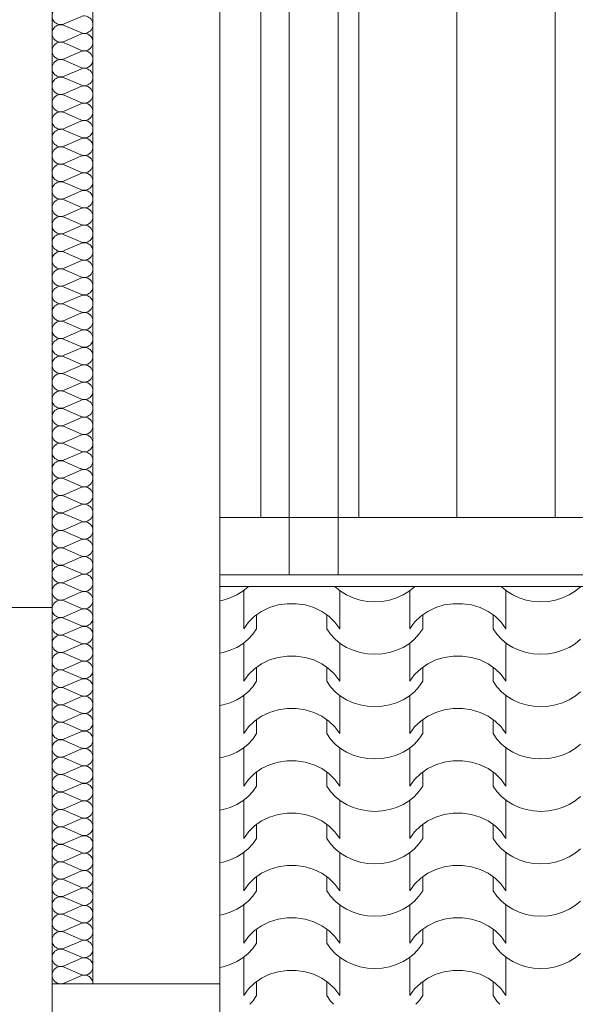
# Model space of a CAD drawing. Extents: x -528673 to -468586, y 24609 to 131944.
# Tile 59 of 87: x -491209 to -489850, y 119315 to 121722. Entities that reach past the tile are written whole.
import ezdxf

# ---------------------------------------------------------------- set-up
doc = ezdxf.new("R2010")
doc.units = 0
doc.header["$MEASUREMENT"] = 0
doc.linetypes.add('Dashed', pattern=[564.444447, 282.222223, -282.222223])
for name, color, linetype, lineweight in [('Arch wykończenie_Nr_Pióra__25', 252, 'Continuous', 15), ('arch wypelnienia_Nr_Pióra__102', 252, 'Continuous', 9), ('INWENT DACH_Nr_Pióra__21', 252, 'Continuous', 9), ('Inwent Izolacje_Nr_Pióra__2', 252, 'Continuous', 13), ('INWENT KONST. DREWNIANA_Nr_Pióra__102', 252, 'Continuous', 9), ('INWENT KONST. DREWNIANA_Nr_Pióra__21', 252, 'Continuous', 9), ('INWENT.ŚCIANY_Nr_Pióra__1', 252, 'Continuous', 25), ('INWENT.ŚCIANY_Nr_Pióra__21', 252, 'Continuous', 9), ('INWENT.ŚCIANY_Nr_Pióra__3', 252, 'Continuous', 13)]:
    doc.layers.add(name, color=color, linetype=linetype, lineweight=lineweight)
doc.layers.add('Inwent Izolacje', color=252, linetype='Continuous')

# ---------------------------------------------------------------- blocks, each defined once
blk = doc.blocks.new('*X16')
at = {"layer": 'arch wypelnienia_Nr_Pióra__102', "linetype": 'Continuous'}
for p, q in [((-490694.4, 120308), (-490678.3, 120315.3)), ((-490678.3, 120315.3), (-490663.6, 120324.3)), ((-490663.6, 120324.3), (-490650.4, 120335)), ((-490661.4, 120325.9), (-490661.4, 120251.5)), ((-490650.4, 120335), (-490649.1, 120336.4)), ((-490439.1, 120336.4), (-490437.7, 120335)), ((-490437.7, 120335), (-490424.6, 120324.3)), ((-490426.8, 120325.9), (-490426.8, 120251.5)), ((-490424.6, 120324.3), (-490409.9, 120315.3)), ((-490409.9, 120315.3), (-490393.8, 120308)), ((-490288, 120308), (-490271.9, 120315.3)), ((-490271.9, 120315.3), (-490257.2, 120324.3)), ((-490257.2, 120324.3), (-490244, 120335)), ((-490255, 120325.9), (-490255, 120251.5)), ((-490244, 120335), (-490242.7, 120336.4)), ((-490032.7, 120336.4), (-490031.3, 120335)), ((-490031.3, 120335), (-490018.2, 120324.3)), ((-490020.4, 120325.9), (-490020.4, 120251.5)), ((-490018.2, 120324.3), (-490003.5, 120315.3)), ((-490003.5, 120315.3), (-489987.4, 120308)), ((-489881.6, 120308), (-489865.5, 120315.3)), ((-489865.5, 120315.3), (-489850.8, 120324.3)), ((-489850.8, 120324.3), (-489837.6, 120335)), ((-490720.2, 120301.2), (-490711.4, 120302.8)), ((-490711.4, 120302.8), (-490694.4, 120308)), ((-490661.4, 120306.8), (-490661.4, 120232.4)), ((-490577.3, 120290.8), (-490598.3, 120284.4)), ((-490555.3, 120294), (-490577.3, 120290.8)), ((-490544.1, 120294), (-490555.3, 120294)), ((-490532.9, 120294), (-490544.1, 120294)), ((-490510.9, 120290.8), (-490532.9, 120294)), ((-490489.9, 120284.4), (-490510.9, 120290.8)), ((-490426.8, 120306.8), (-490426.8, 120232.4)), ((-490393.8, 120308), (-490376.8, 120302.8)), ((-490376.8, 120302.8), (-490359, 120299.6)), ((-490359, 120299.6), (-490340.9, 120298.5)), ((-490340.9, 120298.5), (-490322.8, 120299.6)), ((-490322.8, 120299.6), (-490305, 120302.8)), ((-490305, 120302.8), (-490288, 120308)), ((-490255, 120306.8), (-490255, 120232.4)), ((-490170.9, 120290.8), (-490191.9, 120284.4)), ((-490148.9, 120294), (-490170.9, 120290.8)), ((-490137.7, 120294), (-490148.9, 120294)), ((-490126.5, 120294), (-490137.7, 120294)), ((-490104.5, 120290.8), (-490126.5, 120294)), ((-490083.5, 120284.4), (-490104.5, 120290.8)), ((-490020.4, 120306.8), (-490020.4, 120232.4)), ((-489987.4, 120308), (-489970.4, 120302.8)), ((-489970.4, 120302.8), (-489952.6, 120299.6)), ((-489952.6, 120299.6), (-489934.5, 120298.5)), ((-489934.5, 120298.5), (-489916.4, 120299.6)), ((-489916.4, 120299.6), (-489898.6, 120302.8)), ((-489898.6, 120302.8), (-489881.6, 120308)), ((-490617.8, 120275.1), (-490635.1, 120263.1)), ((-490630, 120266.6), (-490630, 120232.4)), ((-490598.3, 120284.4), (-490617.8, 120275.1)), ((-490470.4, 120275.1), (-490489.9, 120284.4)), ((-490453.1, 120263.1), (-490470.4, 120275.1)), ((-490458.2, 120266.6), (-490458.2, 120232.4)), ((-490211.4, 120275.1), (-490228.7, 120263.1)), ((-490223.6, 120266.6), (-490223.6, 120232.4)), ((-490191.9, 120284.4), (-490211.4, 120275.1)), ((-490064, 120275.1), (-490083.5, 120284.4)), ((-490046.7, 120263.1), (-490064, 120275.1)), ((-490051.8, 120266.6), (-490051.8, 120232.4)), ((-490649.8, 120248.7), (-490661.4, 120232.4)), ((-490635.1, 120263.1), (-490649.8, 120248.7)), ((-490438.4, 120248.7), (-490453.1, 120263.1)), ((-490426.8, 120232.4), (-490438.4, 120248.7)), ((-490243.4, 120248.7), (-490255, 120232.4)), ((-490228.7, 120263.1), (-490243.4, 120248.7)), ((-490032, 120248.7), (-490046.7, 120263.1)), ((-490020.4, 120232.4), (-490032, 120248.7)), ((-490650.4, 120206.9), (-490639.2, 120219.1)), ((-490639.2, 120219.1), (-490630, 120232.4)), ((-490458.2, 120232.4), (-490449, 120219.1)), ((-490449, 120219.1), (-490437.7, 120206.9)), ((-490244, 120206.9), (-490232.8, 120219.1)), ((-490232.8, 120219.1), (-490223.6, 120232.4)), ((-490051.8, 120232.4), (-490042.6, 120219.1)), ((-490042.6, 120219.1), (-490031.3, 120206.9)), ((-490678.3, 120187.2), (-490663.6, 120196.2)), ((-490663.6, 120196.2), (-490650.4, 120206.9)), ((-490661.4, 120197.8), (-490661.4, 120123.4)), ((-490437.7, 120206.9), (-490424.6, 120196.2)), ((-490426.8, 120197.8), (-490426.8, 120123.4)), ((-490424.6, 120196.2), (-490409.9, 120187.2)), ((-490271.9, 120187.2), (-490257.2, 120196.2)), ((-490257.2, 120196.2), (-490244, 120206.9)), ((-490255, 120197.8), (-490255, 120123.4)), ((-490031.3, 120206.9), (-490018.2, 120196.2)), ((-490020.4, 120197.8), (-490020.4, 120123.4)), ((-490018.2, 120196.2), (-490003.5, 120187.2)), ((-489865.5, 120187.2), (-489850.8, 120196.2)), ((-489850.8, 120196.2), (-489837.6, 120206.9)), ((-490720.2, 120173.1), (-490711.4, 120174.7)), ((-490711.4, 120174.7), (-490694.4, 120180)), ((-490694.4, 120180), (-490678.3, 120187.2)), ((-490661.4, 120178.7), (-490661.4, 120104.4)), ((-490426.8, 120178.7), (-490426.8, 120104.4)), ((-490409.9, 120187.2), (-490393.8, 120180)), ((-490393.8, 120180), (-490376.8, 120174.7)), ((-490376.8, 120174.7), (-490359, 120171.5)), ((-490359, 120171.5), (-490340.9, 120170.4)), ((-490340.9, 120170.4), (-490322.8, 120171.5)), ((-490322.8, 120171.5), (-490305, 120174.7)), ((-490305, 120174.7), (-490288, 120180)), ((-490288, 120180), (-490271.9, 120187.2)), ((-490255, 120178.7), (-490255, 120104.4)), ((-490020.4, 120178.7), (-490020.4, 120104.4)), ((-490003.5, 120187.2), (-489987.4, 120180)), ((-489987.4, 120180), (-489970.4, 120174.7)), ((-489970.4, 120174.7), (-489952.6, 120171.5)), ((-489952.6, 120171.5), (-489934.5, 120170.4)), ((-489934.5, 120170.4), (-489916.4, 120171.5)), ((-489916.4, 120171.5), (-489898.6, 120174.7)), ((-489898.6, 120174.7), (-489881.6, 120180)), ((-489881.6, 120180), (-489865.5, 120187.2)), ((-490617.8, 120147), (-490635.1, 120135)), ((-490598.3, 120156.4), (-490617.8, 120147)), ((-490577.3, 120162.7), (-490598.3, 120156.4)), ((-490555.3, 120166), (-490577.3, 120162.7)), ((-490544.1, 120166), (-490555.3, 120166)), ((-490532.9, 120166), (-490544.1, 120166)), ((-490510.9, 120162.7), (-490532.9, 120166)), ((-490489.9, 120156.4), (-490510.9, 120162.7)), ((-490470.4, 120147), (-490489.9, 120156.4)), ((-490453.1, 120135), (-490470.4, 120147)), ((-490211.4, 120147), (-490228.7, 120135)), ((-490191.9, 120156.4), (-490211.4, 120147)), ((-490170.9, 120162.7), (-490191.9, 120156.4)), ((-490148.9, 120166), (-490170.9, 120162.7)), ((-490137.7, 120166), (-490148.9, 120166)), ((-490126.5, 120166), (-490137.7, 120166)), ((-490104.5, 120162.7), (-490126.5, 120166)), ((-490083.5, 120156.4), (-490104.5, 120162.7)), ((-490064, 120147), (-490083.5, 120156.4)), ((-490046.7, 120135), (-490064, 120147)), ((-490635.1, 120135), (-490649.8, 120120.7)), ((-490630, 120138.6), (-490630, 120104.4)), ((-490458.2, 120138.6), (-490458.2, 120104.4)), ((-490438.4, 120120.7), (-490453.1, 120135)), ((-490228.7, 120135), (-490243.4, 120120.7)), ((-490223.6, 120138.6), (-490223.6, 120104.4)), ((-490051.8, 120138.6), (-490051.8, 120104.4)), ((-490032, 120120.7), (-490046.7, 120135)), ((-490649.8, 120120.7), (-490661.4, 120104.4)), ((-490639.2, 120091), (-490630, 120104.4)), ((-490458.2, 120104.4), (-490449, 120091)), ((-490426.8, 120104.4), (-490438.4, 120120.7)), ((-490243.4, 120120.7), (-490255, 120104.4)), ((-490232.8, 120091), (-490223.6, 120104.4)), ((-490051.8, 120104.4), (-490042.6, 120091)), ((-490020.4, 120104.4), (-490032, 120120.7)), ((-490663.6, 120068.2), (-490650.4, 120078.9)), ((-490650.4, 120078.9), (-490639.2, 120091)), ((-490449, 120091), (-490437.7, 120078.9)), ((-490437.7, 120078.9), (-490424.6, 120068.2)), ((-490257.2, 120068.2), (-490244, 120078.9)), ((-490244, 120078.9), (-490232.8, 120091)), ((-490042.6, 120091), (-490031.3, 120078.9)), ((-490031.3, 120078.9), (-490018.2, 120068.2)), ((-489850.8, 120068.2), (-489837.6, 120078.9)), ((-490711.4, 120046.6), (-490694.4, 120051.9)), ((-490694.4, 120051.9), (-490678.3, 120059.1)), ((-490678.3, 120059.1), (-490663.6, 120068.2)), ((-490661.4, 120069.7), (-490661.4, 119995.4)), ((-490661.4, 120050.7), (-490661.4, 119976.3)), ((-490426.8, 120069.7), (-490426.8, 119995.4)), ((-490426.8, 120050.7), (-490426.8, 119976.3)), ((-490424.6, 120068.2), (-490409.9, 120059.1)), ((-490409.9, 120059.1), (-490393.8, 120051.9)), ((-490393.8, 120051.9), (-490376.8, 120046.6)), ((-490305, 120046.6), (-490288, 120051.9)), ((-490288, 120051.9), (-490271.9, 120059.1)), ((-490271.9, 120059.1), (-490257.2, 120068.2)), ((-490255, 120069.7), (-490255, 119995.4)), ((-490255, 120050.7), (-490255, 119976.3)), ((-490020.4, 120069.7), (-490020.4, 119995.4)), ((-490020.4, 120050.7), (-490020.4, 119976.3)), ((-490018.2, 120068.2), (-490003.5, 120059.1)), ((-490003.5, 120059.1), (-489987.4, 120051.9)), ((-489987.4, 120051.9), (-489970.4, 120046.6)), ((-489898.6, 120046.6), (-489881.6, 120051.9)), ((-489881.6, 120051.9), (-489865.5, 120059.1)), ((-489865.5, 120059.1), (-489850.8, 120068.2)), ((-490720.2, 120045.1), (-490711.4, 120046.6)), ((-490598.3, 120028.3), (-490617.8, 120019)), ((-490577.3, 120034.7), (-490598.3, 120028.3)), ((-490555.3, 120037.9), (-490577.3, 120034.7)), ((-490544.1, 120037.9), (-490555.3, 120037.9)), ((-490532.9, 120037.9), (-490544.1, 120037.9)), ((-490510.9, 120034.7), (-490532.9, 120037.9)), ((-490489.9, 120028.3), (-490510.9, 120034.7)), ((-490470.4, 120019), (-490489.9, 120028.3)), ((-490376.8, 120046.6), (-490359, 120043.4)), ((-490359, 120043.4), (-490340.9, 120042.4)), ((-490340.9, 120042.4), (-490322.8, 120043.4)), ((-490322.8, 120043.4), (-490305, 120046.6)), ((-490191.9, 120028.3), (-490211.4, 120019)), ((-490170.9, 120034.7), (-490191.9, 120028.3)), ((-490148.9, 120037.9), (-490170.9, 120034.7)), ((-490137.7, 120037.9), (-490148.9, 120037.9)), ((-490126.5, 120037.9), (-490137.7, 120037.9)), ((-490104.5, 120034.7), (-490126.5, 120037.9)), ((-490083.5, 120028.3), (-490104.5, 120034.7)), ((-490064, 120019), (-490083.5, 120028.3)), ((-489970.4, 120046.6), (-489952.6, 120043.4)), ((-489952.6, 120043.4), (-489934.5, 120042.4)), ((-489934.5, 120042.4), (-489916.4, 120043.4)), ((-489916.4, 120043.4), (-489898.6, 120046.6)), ((-490635.1, 120006.9), (-490649.8, 119992.6)), ((-490617.8, 120019), (-490635.1, 120006.9)), ((-490630, 120010.5), (-490630, 119976.3)), ((-490453.1, 120006.9), (-490470.4, 120019)), ((-490458.2, 120010.5), (-490458.2, 119976.3)), ((-490438.4, 119992.6), (-490453.1, 120006.9)), ((-490228.7, 120006.9), (-490243.4, 119992.6)), ((-490211.4, 120019), (-490228.7, 120006.9)), ((-490223.6, 120010.5), (-490223.6, 119976.3)), ((-490046.7, 120006.9), (-490064, 120019)), ((-490051.8, 120010.5), (-490051.8, 119976.3)), ((-490032, 119992.6), (-490046.7, 120006.9)), ((-490649.8, 119992.6), (-490661.4, 119976.3)), ((-490426.8, 119976.3), (-490438.4, 119992.6)), ((-490243.4, 119992.6), (-490255, 119976.3)), ((-490020.4, 119976.3), (-490032, 119992.6)), ((-490650.4, 119950.8), (-490639.2, 119962.9)), ((-490639.2, 119962.9), (-490630, 119976.3)), ((-490458.2, 119976.3), (-490449, 119962.9)), ((-490449, 119962.9), (-490437.7, 119950.8)), ((-490244, 119950.8), (-490232.8, 119962.9)), ((-490232.8, 119962.9), (-490223.6, 119976.3)), ((-490051.8, 119976.3), (-490042.6, 119962.9)), ((-490042.6, 119962.9), (-490031.3, 119950.8)), ((-490694.4, 119923.8), (-490678.3, 119931.1)), ((-490678.3, 119931.1), (-490663.6, 119940.1)), ((-490663.6, 119940.1), (-490650.4, 119950.8)), ((-490661.4, 119941.7), (-490661.4, 119867.3)), ((-490437.7, 119950.8), (-490424.6, 119940.1)), ((-490426.8, 119941.7), (-490426.8, 119867.3)), ((-490424.6, 119940.1), (-490409.9, 119931.1)), ((-490409.9, 119931.1), (-490393.8, 119923.8)), ((-490288, 119923.8), (-490271.9, 119931.1)), ((-490271.9, 119931.1), (-490257.2, 119940.1)), ((-490257.2, 119940.1), (-490244, 119950.8)), ((-490255, 119941.7), (-490255, 119867.3)), ((-490031.3, 119950.8), (-490018.2, 119940.1)), ((-490020.4, 119941.7), (-490020.4, 119867.3)), ((-490018.2, 119940.1), (-490003.5, 119931.1)), ((-490003.5, 119931.1), (-489987.4, 119923.8)), ((-489881.6, 119923.8), (-489865.5, 119931.1)), ((-489865.5, 119931.1), (-489850.8, 119940.1)), ((-489850.8, 119940.1), (-489837.6, 119950.8)), ((-490720.2, 119917), (-490711.4, 119918.6)), ((-490711.4, 119918.6), (-490694.4, 119923.8)), ((-490661.4, 119922.6), (-490661.4, 119848.2)), ((-490577.3, 119906.6), (-490598.3, 119900.2)), ((-490555.3, 119909.8), (-490577.3, 119906.6)), ((-490544.1, 119909.8), (-490555.3, 119909.8)), ((-490532.9, 119909.8), (-490544.1, 119909.8)), ((-490510.9, 119906.6), (-490532.9, 119909.8)), ((-490489.9, 119900.2), (-490510.9, 119906.6)), ((-490426.8, 119922.6), (-490426.8, 119848.2)), ((-490393.8, 119923.8), (-490376.8, 119918.6)), ((-490376.8, 119918.6), (-490359, 119915.4)), ((-490359, 119915.4), (-490340.9, 119914.3)), ((-490340.9, 119914.3), (-490322.8, 119915.4)), ((-490322.8, 119915.4), (-490305, 119918.6)), ((-490305, 119918.6), (-490288, 119923.8)), ((-490255, 119922.6), (-490255, 119848.2)), ((-490170.9, 119906.6), (-490191.9, 119900.2)), ((-490148.9, 119909.8), (-490170.9, 119906.6)), ((-490137.7, 119909.8), (-490148.9, 119909.8)), ((-490126.5, 119909.8), (-490137.7, 119909.8)), ((-490104.5, 119906.6), (-490126.5, 119909.8)), ((-490083.5, 119900.2), (-490104.5, 119906.6)), ((-490020.4, 119922.6), (-490020.4, 119848.2)), ((-489987.4, 119923.8), (-489970.4, 119918.6)), ((-489970.4, 119918.6), (-489952.6, 119915.4)), ((-489952.6, 119915.4), (-489934.5, 119914.3)), ((-489934.5, 119914.3), (-489916.4, 119915.4)), ((-489916.4, 119915.4), (-489898.6, 119918.6)), ((-489898.6, 119918.6), (-489881.6, 119923.8)), ((-490617.8, 119890.9), (-490635.1, 119878.9)), ((-490630, 119882.4), (-490630, 119848.2)), ((-490598.3, 119900.2), (-490617.8, 119890.9)), ((-490470.4, 119890.9), (-490489.9, 119900.2)), ((-490453.1, 119878.9), (-490470.4, 119890.9)), ((-490458.2, 119882.4), (-490458.2, 119848.2)), ((-490211.4, 119890.9), (-490228.7, 119878.9)), ((-490223.6, 119882.4), (-490223.6, 119848.2)), ((-490191.9, 119900.2), (-490211.4, 119890.9)), ((-490064, 119890.9), (-490083.5, 119900.2)), ((-490046.7, 119878.9), (-490064, 119890.9)), ((-490051.8, 119882.4), (-490051.8, 119848.2)), ((-490649.8, 119864.5), (-490661.4, 119848.2)), ((-490635.1, 119878.9), (-490649.8, 119864.5)), ((-490438.4, 119864.5), (-490453.1, 119878.9)), ((-490426.8, 119848.2), (-490438.4, 119864.5)), ((-490243.4, 119864.5), (-490255, 119848.2)), ((-490228.7, 119878.9), (-490243.4, 119864.5)), ((-490032, 119864.5), (-490046.7, 119878.9)), ((-490020.4, 119848.2), (-490032, 119864.5)), ((-490650.4, 119822.7), (-490639.2, 119834.9)), ((-490639.2, 119834.9), (-490630, 119848.2)), ((-490458.2, 119848.2), (-490449, 119834.9)), ((-490449, 119834.9), (-490437.7, 119822.7)), ((-490244, 119822.7), (-490232.8, 119834.9)), ((-490232.8, 119834.9), (-490223.6, 119848.2)), ((-490051.8, 119848.2), (-490042.6, 119834.9)), ((-490042.6, 119834.9), (-490031.3, 119822.7)), ((-490678.3, 119803), (-490663.6, 119812)), ((-490663.6, 119812), (-490650.4, 119822.7)), ((-490661.4, 119813.6), (-490661.4, 119739.2)), ((-490437.7, 119822.7), (-490424.6, 119812)), ((-490426.8, 119813.6), (-490426.8, 119739.2)), ((-490424.6, 119812), (-490409.9, 119803)), ((-490271.9, 119803), (-490257.2, 119812)), ((-490257.2, 119812), (-490244, 119822.7)), ((-490255, 119813.6), (-490255, 119739.2)), ((-490031.3, 119822.7), (-490018.2, 119812)), ((-490020.4, 119813.6), (-490020.4, 119739.2)), ((-490018.2, 119812), (-490003.5, 119803)), ((-489865.5, 119803), (-489850.8, 119812)), ((-489850.8, 119812), (-489837.6, 119822.7)), ((-490720.2, 119788.9), (-490711.4, 119790.5)), ((-490711.4, 119790.5), (-490694.4, 119795.8)), ((-490694.4, 119795.8), (-490678.3, 119803)), ((-490661.4, 119794.5), (-490661.4, 119720.2)), ((-490426.8, 119794.5), (-490426.8, 119720.2)), ((-490409.9, 119803), (-490393.8, 119795.8)), ((-490393.8, 119795.8), (-490376.8, 119790.5)), ((-490376.8, 119790.5), (-490359, 119787.3)), ((-490359, 119787.3), (-490340.9, 119786.2)), ((-490340.9, 119786.2), (-490322.8, 119787.3)), ((-490322.8, 119787.3), (-490305, 119790.5)), ((-490305, 119790.5), (-490288, 119795.8)), ((-490288, 119795.8), (-490271.9, 119803)), ((-490255, 119794.5), (-490255, 119720.2)), ((-490020.4, 119794.5), (-490020.4, 119720.2)), ((-490003.5, 119803), (-489987.4, 119795.8)), ((-489987.4, 119795.8), (-489970.4, 119790.5)), ((-489970.4, 119790.5), (-489952.6, 119787.3)), ((-489952.6, 119787.3), (-489934.5, 119786.2)), ((-489934.5, 119786.2), (-489916.4, 119787.3)), ((-489916.4, 119787.3), (-489898.6, 119790.5)), ((-489898.6, 119790.5), (-489881.6, 119795.8)), ((-489881.6, 119795.8), (-489865.5, 119803)), ((-490617.8, 119762.8), (-490635.1, 119750.8)), ((-490598.3, 119772.2), (-490617.8, 119762.8)), ((-490577.3, 119778.5), (-490598.3, 119772.2)), ((-490555.3, 119781.8), (-490577.3, 119778.5)), ((-490544.1, 119781.8), (-490555.3, 119781.8)), ((-490532.9, 119781.8), (-490544.1, 119781.8)), ((-490510.9, 119778.5), (-490532.9, 119781.8)), ((-490489.9, 119772.2), (-490510.9, 119778.5)), ((-490470.4, 119762.8), (-490489.9, 119772.2)), ((-490453.1, 119750.8), (-490470.4, 119762.8)), ((-490211.4, 119762.8), (-490228.7, 119750.8)), ((-490191.9, 119772.2), (-490211.4, 119762.8)), ((-490170.9, 119778.5), (-490191.9, 119772.2)), ((-490148.9, 119781.8), (-490170.9, 119778.5)), ((-490137.7, 119781.8), (-490148.9, 119781.8)), ((-490126.5, 119781.8), (-490137.7, 119781.8)), ((-490104.5, 119778.5), (-490126.5, 119781.8)), ((-490083.5, 119772.2), (-490104.5, 119778.5)), ((-490064, 119762.8), (-490083.5, 119772.2)), ((-490046.7, 119750.8), (-490064, 119762.8)), ((-490635.1, 119750.8), (-490649.8, 119736.4)), ((-490630, 119754.4), (-490630, 119720.2)), ((-490458.2, 119754.4), (-490458.2, 119720.2)), ((-490438.4, 119736.4), (-490453.1, 119750.8)), ((-490228.7, 119750.8), (-490243.4, 119736.4)), ((-490223.6, 119754.4), (-490223.6, 119720.2)), ((-490051.8, 119754.4), (-490051.8, 119720.2)), ((-490032, 119736.4), (-490046.7, 119750.8)), ((-490649.8, 119736.4), (-490661.4, 119720.2)), ((-490639.2, 119706.8), (-490630, 119720.2)), ((-490458.2, 119720.2), (-490449, 119706.8)), ((-490426.8, 119720.2), (-490438.4, 119736.4)), ((-490243.4, 119736.4), (-490255, 119720.2)), ((-490232.8, 119706.8), (-490223.6, 119720.2)), ((-490051.8, 119720.2), (-490042.6, 119706.8)), ((-490020.4, 119720.2), (-490032, 119736.4)), ((-490663.6, 119684), (-490650.4, 119694.7)), ((-490650.4, 119694.7), (-490639.2, 119706.8)), ((-490449, 119706.8), (-490437.7, 119694.7)), ((-490437.7, 119694.7), (-490424.6, 119684)), ((-490257.2, 119684), (-490244, 119694.7)), ((-490244, 119694.7), (-490232.8, 119706.8)), ((-490042.6, 119706.8), (-490031.3, 119694.7)), ((-490031.3, 119694.7), (-490018.2, 119684)), ((-489850.8, 119684), (-489837.6, 119694.7)), ((-490711.4, 119662.4), (-490694.4, 119667.7)), ((-490694.4, 119667.7), (-490678.3, 119674.9)), ((-490678.3, 119674.9), (-490663.6, 119684)), ((-490661.4, 119685.5), (-490661.4, 119611.2)), ((-490661.4, 119666.5), (-490661.4, 119592.1)), ((-490426.8, 119685.5), (-490426.8, 119611.2)), ((-490426.8, 119666.5), (-490426.8, 119592.1)), ((-490424.6, 119684), (-490409.9, 119674.9)), ((-490409.9, 119674.9), (-490393.8, 119667.7)), ((-490393.8, 119667.7), (-490376.8, 119662.4)), ((-490305, 119662.4), (-490288, 119667.7)), ((-490288, 119667.7), (-490271.9, 119674.9)), ((-490271.9, 119674.9), (-490257.2, 119684)), ((-490255, 119685.5), (-490255, 119611.2)), ((-490255, 119666.5), (-490255, 119592.1)), ((-490020.4, 119685.5), (-490020.4, 119611.2)), ((-490020.4, 119666.5), (-490020.4, 119592.1)), ((-490018.2, 119684), (-490003.5, 119674.9)), ((-490003.5, 119674.9), (-489987.4, 119667.7)), ((-489987.4, 119667.7), (-489970.4, 119662.4)), ((-489898.6, 119662.4), (-489881.6, 119667.7)), ((-489881.6, 119667.7), (-489865.5, 119674.9)), ((-489865.5, 119674.9), (-489850.8, 119684)), ((-490720.2, 119660.9), (-490711.4, 119662.4)), ((-490598.3, 119644.1), (-490617.8, 119634.8)), ((-490577.3, 119650.5), (-490598.3, 119644.1)), ((-490555.3, 119653.7), (-490577.3, 119650.5)), ((-490544.1, 119653.7), (-490555.3, 119653.7)), ((-490532.9, 119653.7), (-490544.1, 119653.7)), ((-490510.9, 119650.5), (-490532.9, 119653.7)), ((-490489.9, 119644.1), (-490510.9, 119650.5)), ((-490470.4, 119634.8), (-490489.9, 119644.1)), ((-490376.8, 119662.4), (-490359, 119659.2)), ((-490359, 119659.2), (-490340.9, 119658.2)), ((-490340.9, 119658.2), (-490322.8, 119659.2)), ((-490322.8, 119659.2), (-490305, 119662.4)), ((-490191.9, 119644.1), (-490211.4, 119634.8)), ((-490170.9, 119650.5), (-490191.9, 119644.1)), ((-490148.9, 119653.7), (-490170.9, 119650.5)), ((-490137.7, 119653.7), (-490148.9, 119653.7)), ((-490126.5, 119653.7), (-490137.7, 119653.7)), ((-490104.5, 119650.5), (-490126.5, 119653.7)), ((-490083.5, 119644.1), (-490104.5, 119650.5)), ((-490064, 119634.8), (-490083.5, 119644.1)), ((-489970.4, 119662.4), (-489952.6, 119659.2)), ((-489952.6, 119659.2), (-489934.5, 119658.2)), ((-489934.5, 119658.2), (-489916.4, 119659.2)), ((-489916.4, 119659.2), (-489898.6, 119662.4)), ((-490635.1, 119622.7), (-490649.8, 119608.4)), ((-490617.8, 119634.8), (-490635.1, 119622.7)), ((-490630, 119626.3), (-490630, 119592.1)), ((-490453.1, 119622.7), (-490470.4, 119634.8)), ((-490458.2, 119626.3), (-490458.2, 119592.1)), ((-490438.4, 119608.4), (-490453.1, 119622.7)), ((-490228.7, 119622.7), (-490243.4, 119608.4)), ((-490211.4, 119634.8), (-490228.7, 119622.7)), ((-490223.6, 119626.3), (-490223.6, 119592.1)), ((-490046.7, 119622.7), (-490064, 119634.8)), ((-490051.8, 119626.3), (-490051.8, 119592.1)), ((-490032, 119608.4), (-490046.7, 119622.7)), ((-490649.8, 119608.4), (-490661.4, 119592.1)), ((-490426.8, 119592.1), (-490438.4, 119608.4)), ((-490243.4, 119608.4), (-490255, 119592.1)), ((-490020.4, 119592.1), (-490032, 119608.4)), ((-490650.4, 119566.6), (-490639.2, 119578.7)), ((-490639.2, 119578.7), (-490630, 119592.1)), ((-490458.2, 119592.1), (-490449, 119578.7)), ((-490449, 119578.7), (-490437.7, 119566.6)), ((-490244, 119566.6), (-490232.8, 119578.7)), ((-490232.8, 119578.7), (-490223.6, 119592.1)), ((-490051.8, 119592.1), (-490042.6, 119578.7)), ((-490042.6, 119578.7), (-490031.3, 119566.6)), ((-490694.4, 119539.6), (-490678.3, 119546.8)), ((-490678.3, 119546.8), (-490663.6, 119555.9)), ((-490663.6, 119555.9), (-490650.4, 119566.6)), ((-490661.4, 119557.5), (-490661.4, 119483.1)), ((-490437.7, 119566.6), (-490424.6, 119555.9)), ((-490426.8, 119557.5), (-490426.8, 119483.1)), ((-490424.6, 119555.9), (-490409.9, 119546.8)), ((-490409.9, 119546.8), (-490393.8, 119539.6)), ((-490288, 119539.6), (-490271.9, 119546.8)), ((-490271.9, 119546.8), (-490257.2, 119555.9)), ((-490257.2, 119555.9), (-490244, 119566.6)), ((-490255, 119557.5), (-490255, 119483.1)), ((-490031.3, 119566.6), (-490018.2, 119555.9)), ((-490020.4, 119557.5), (-490020.4, 119483.1)), ((-490018.2, 119555.9), (-490003.5, 119546.8)), ((-490003.5, 119546.8), (-489987.4, 119539.6)), ((-489881.6, 119539.6), (-489865.5, 119546.8)), ((-489865.5, 119546.8), (-489850.8, 119555.9)), ((-489850.8, 119555.9), (-489837.6, 119566.6)), ((-490720.2, 119532.8), (-490711.4, 119534.4)), ((-490711.4, 119534.4), (-490694.4, 119539.6)), ((-490661.4, 119538.4), (-490661.4, 119464)), ((-490577.3, 119522.4), (-490598.3, 119516)), ((-490555.3, 119525.6), (-490577.3, 119522.4)), ((-490544.1, 119525.6), (-490555.3, 119525.6)), ((-490532.9, 119525.6), (-490544.1, 119525.6)), ((-490510.9, 119522.4), (-490532.9, 119525.6)), ((-490489.9, 119516), (-490510.9, 119522.4)), ((-490426.8, 119538.4), (-490426.8, 119464)), ((-490393.8, 119539.6), (-490376.8, 119534.4)), ((-490376.8, 119534.4), (-490359, 119531.2)), ((-490359, 119531.2), (-490340.9, 119530.1)), ((-490340.9, 119530.1), (-490322.8, 119531.2)), ((-490322.8, 119531.2), (-490305, 119534.4)), ((-490305, 119534.4), (-490288, 119539.6)), ((-490255, 119538.4), (-490255, 119464)), ((-490170.9, 119522.4), (-490191.9, 119516)), ((-490148.9, 119525.6), (-490170.9, 119522.4)), ((-490137.7, 119525.6), (-490148.9, 119525.6)), ((-490126.5, 119525.6), (-490137.7, 119525.6)), ((-490104.5, 119522.4), (-490126.5, 119525.6)), ((-490083.5, 119516), (-490104.5, 119522.4)), ((-490020.4, 119538.4), (-490020.4, 119464)), ((-489987.4, 119539.6), (-489970.4, 119534.4)), ((-489970.4, 119534.4), (-489952.6, 119531.2)), ((-489952.6, 119531.2), (-489934.5, 119530.1)), ((-489934.5, 119530.1), (-489916.4, 119531.2)), ((-489916.4, 119531.2), (-489898.6, 119534.4)), ((-489898.6, 119534.4), (-489881.6, 119539.6)), ((-490617.8, 119506.7), (-490635.1, 119494.7)), ((-490630, 119498.2), (-490630, 119464)), ((-490598.3, 119516), (-490617.8, 119506.7)), ((-490470.4, 119506.7), (-490489.9, 119516)), ((-490453.1, 119494.7), (-490470.4, 119506.7)), ((-490458.2, 119498.2), (-490458.2, 119464)), ((-490211.4, 119506.7), (-490228.7, 119494.7)), ((-490223.6, 119498.2), (-490223.6, 119464)), ((-490191.9, 119516), (-490211.4, 119506.7)), ((-490064, 119506.7), (-490083.5, 119516)), ((-490046.7, 119494.7), (-490064, 119506.7)), ((-490051.8, 119498.2), (-490051.8, 119464)), ((-490649.8, 119480.3), (-490661.4, 119464)), ((-490635.1, 119494.7), (-490649.8, 119480.3)), ((-490438.4, 119480.3), (-490453.1, 119494.7)), ((-490426.8, 119464), (-490438.4, 119480.3)), ((-490243.4, 119480.3), (-490255, 119464)), ((-490228.7, 119494.7), (-490243.4, 119480.3)), ((-490032, 119480.3), (-490046.7, 119494.7)), ((-490020.4, 119464), (-490032, 119480.3)), ((-490650.4, 119438.5), (-490639.2, 119450.7)), ((-490639.2, 119450.7), (-490630, 119464)), ((-490458.2, 119464), (-490449, 119450.7)), ((-490449, 119450.7), (-490437.7, 119438.5)), ((-490244, 119438.5), (-490232.8, 119450.7)), ((-490232.8, 119450.7), (-490223.6, 119464)), ((-490051.8, 119464), (-490042.6, 119450.7)), ((-490042.6, 119450.7), (-490031.3, 119438.5)), ((-490678.3, 119418.8), (-490663.6, 119427.8)), ((-490663.6, 119427.8), (-490650.4, 119438.5)), ((-490661.4, 119429.4), (-490661.4, 119355)), ((-490437.7, 119438.5), (-490424.6, 119427.8)), ((-490426.8, 119429.4), (-490426.8, 119355)), ((-490424.6, 119427.8), (-490409.9, 119418.8)), ((-490271.9, 119418.8), (-490257.2, 119427.8)), ((-490257.2, 119427.8), (-490244, 119438.5)), ((-490255, 119429.4), (-490255, 119355)), ((-490031.3, 119438.5), (-490018.2, 119427.8)), ((-490020.4, 119429.4), (-490020.4, 119355)), ((-490018.2, 119427.8), (-490003.5, 119418.8)), ((-489865.5, 119418.8), (-489850.8, 119427.8)), ((-489850.8, 119427.8), (-489837.6, 119438.5)), ((-490720.2, 119404.7), (-490711.4, 119406.3)), ((-490711.4, 119406.3), (-490694.4, 119411.6)), ((-490694.4, 119411.6), (-490678.3, 119418.8)), ((-490661.4, 119410.3), (-490661.4, 119336)), ((-490426.8, 119410.3), (-490426.8, 119336)), ((-490409.9, 119418.8), (-490393.8, 119411.6)), ((-490393.8, 119411.6), (-490376.8, 119406.3)), ((-490376.8, 119406.3), (-490359, 119403.1)), ((-490359, 119403.1), (-490340.9, 119402)), ((-490340.9, 119402), (-490322.8, 119403.1)), ((-490322.8, 119403.1), (-490305, 119406.3)), ((-490305, 119406.3), (-490288, 119411.6)), ((-490288, 119411.6), (-490271.9, 119418.8)), ((-490255, 119410.3), (-490255, 119336)), ((-490020.4, 119410.3), (-490020.4, 119336)), ((-490003.5, 119418.8), (-489987.4, 119411.6)), ((-489987.4, 119411.6), (-489970.4, 119406.3)), ((-489970.4, 119406.3), (-489952.6, 119403.1)), ((-489952.6, 119403.1), (-489934.5, 119402)), ((-489934.5, 119402), (-489916.4, 119403.1)), ((-489916.4, 119403.1), (-489898.6, 119406.3)), ((-489898.6, 119406.3), (-489881.6, 119411.6)), ((-489881.6, 119411.6), (-489865.5, 119418.8)), ((-490617.8, 119378.6), (-490635.1, 119366.6)), ((-490598.3, 119387.9), (-490617.8, 119378.6)), ((-490577.3, 119394.3), (-490598.3, 119387.9)), ((-490555.3, 119397.6), (-490577.3, 119394.3)), ((-490544.1, 119397.6), (-490555.3, 119397.6)), ((-490532.9, 119397.6), (-490544.1, 119397.6)), ((-490510.9, 119394.3), (-490532.9, 119397.6)), ((-490489.9, 119387.9), (-490510.9, 119394.3)), ((-490470.4, 119378.6), (-490489.9, 119387.9)), ((-490453.1, 119366.6), (-490470.4, 119378.6)), ((-490211.4, 119378.6), (-490228.7, 119366.6)), ((-490191.9, 119387.9), (-490211.4, 119378.6)), ((-490170.9, 119394.3), (-490191.9, 119387.9)), ((-490148.9, 119397.6), (-490170.9, 119394.3)), ((-490137.7, 119397.6), (-490148.9, 119397.6)), ((-490126.5, 119397.6), (-490137.7, 119397.6)), ((-490104.5, 119394.3), (-490126.5, 119397.6)), ((-490083.5, 119387.9), (-490104.5, 119394.3)), ((-490064, 119378.6), (-490083.5, 119387.9)), ((-490046.7, 119366.6), (-490064, 119378.6)), ((-490649.8, 119352.2), (-490661.4, 119336)), ((-490635.1, 119366.6), (-490649.8, 119352.2)), ((-490630, 119370.1), (-490630, 119336)), ((-490458.2, 119370.1), (-490458.2, 119336)), ((-490438.4, 119352.2), (-490453.1, 119366.6)), ((-490426.8, 119336), (-490438.4, 119352.2)), ((-490243.4, 119352.2), (-490255, 119336)), ((-490228.7, 119366.6), (-490243.4, 119352.2)), ((-490223.6, 119370.1), (-490223.6, 119336)), ((-490051.8, 119370.1), (-490051.8, 119336)), ((-490032, 119352.2), (-490046.7, 119366.6)), ((-490020.4, 119336), (-490032, 119352.2)), ((-490639.2, 119322.6), (-490630, 119336)), ((-490458.2, 119336), (-490449, 119322.6)), ((-490232.8, 119322.6), (-490223.6, 119336)), ((-490051.8, 119336), (-490042.6, 119322.6)), ((-490646.7, 119314.5), (-490639.2, 119322.6)), ((-490449, 119322.6), (-490441.5, 119314.5)), ((-490240.3, 119314.5), (-490232.8, 119322.6)), ((-490042.6, 119322.6), (-490035.1, 119314.5))]:
    blk.add_line(p, q, dxfattribs=at)
blk = doc.blocks.new('Wypełnienie_8')
at = {"layer": 'arch wypelnienia_Nr_Pióra__102', "linetype": 'Dashed'}
blk.add_blockref('*X16', (0, 0), dxfattribs=at)
blk = doc.blocks.new('Izolacja cieplna 14_193', base_point=(-491030.2, 119364.5))
at = {"layer": 'Inwent Izolacje_Nr_Pióra__2', "linetype": 'Continuous'}
for p, q in [((-491100.4, 121711.4), (-491060, 121729.1)), ((-491060, 121690.1), (-491100.4, 121707.8)), ((-491100.4, 121668.7), (-491060, 121686.5)), ((-491060, 121647.4), (-491100.4, 121665.2)), ((-491100.4, 121626.1), (-491060, 121643.8)), ((-491060, 121604.8), (-491100.4, 121622.5)), ((-491100.4, 121583.5), (-491060, 121601.2)), ((-491060, 121562.2), (-491100.4, 121579.9)), ((-491100.4, 121540.8), (-491060, 121558.6)), ((-491060, 121519.5), (-491100.4, 121537.3)), ((-491100.4, 121498.2), (-491060, 121515.9)), ((-491060, 121476.9), (-491100.4, 121494.6)), ((-491100.4, 121455.6), (-491060, 121473.3)), ((-491060, 121434.2), (-491100.4, 121452)), ((-491100.4, 121412.9), (-491060, 121430.7)), ((-491060, 121391.6), (-491100.4, 121409.3)), ((-491100.4, 121370.3), (-491060, 121388)), ((-491060, 121349), (-491100.4, 121366.7)), ((-491100.4, 121327.6), (-491060, 121345.4)), ((-491060, 121306.3), (-491100.4, 121324.1)), ((-491100.4, 121285), (-491060, 121302.7)), ((-491060, 121263.7), (-491100.4, 121281.4)), ((-491100.4, 121242.4), (-491060, 121260.1)), ((-491060, 121221.1), (-491100.4, 121238.8)), ((-491100.4, 121199.7), (-491060, 121217.5)), ((-491060, 121178.4), (-491100.4, 121196.2)), ((-491100.4, 121157.1), (-491060, 121174.8)), ((-491060, 121135.8), (-491100.4, 121153.5)), ((-491100.4, 121114.5), (-491060, 121132.2)), ((-491060, 121093.1), (-491100.4, 121110.9)), ((-491100.4, 121071.8), (-491060, 121089.6)), ((-491060, 121050.5), (-491100.4, 121068.2)), ((-491100.4, 121029.2), (-491060, 121046.9)), ((-491060, 121007.9), (-491100.4, 121025.6)), ((-491100.4, 120986.5), (-491060, 121004.3)), ((-491060, 120965.2), (-491100.4, 120983)), ((-491100.4, 120943.9), (-491060, 120961.6)), ((-491060, 120922.6), (-491100.4, 120940.3)), ((-491100.4, 120901.3), (-491060, 120919)), ((-491060, 120880), (-491100.4, 120897.7)), ((-491100.4, 120858.6), (-491060, 120876.4)), ((-491060, 120837.3), (-491100.4, 120855.1)), ((-491100.4, 120816), (-491060, 120833.7)), ((-491060, 120794.7), (-491100.4, 120812.4)), ((-491100.4, 120773.4), (-491060, 120791.1)), ((-491060, 120752), (-491100.4, 120769.8)), ((-491100.4, 120730.7), (-491060, 120748.5)), ((-491060, 120709.4), (-491100.4, 120727.1)), ((-491100.4, 120688.1), (-491060, 120705.8)), ((-491060, 120666.8), (-491100.4, 120684.5)), ((-491100.4, 120645.5), (-491060, 120663.2)), ((-491060, 120624.1), (-491100.4, 120641.9)), ((-491100.4, 120602.8), (-491060, 120620.5)), ((-491060, 120581.5), (-491100.4, 120599.2)), ((-491100.4, 120560.2), (-491060, 120577.9)), ((-491060, 120538.9), (-491100.4, 120556.6)), ((-491100.4, 120517.5), (-491060, 120535.3)), ((-491060, 120496.2), (-491100.4, 120514)), ((-491100.4, 120474.9), (-491060, 120492.6)), ((-491060, 120453.6), (-491100.4, 120471.3)), ((-491100.4, 120432.3), (-491060, 120450)), ((-491060, 120410.9), (-491100.4, 120428.7)), ((-491100.4, 120389.6), (-491060, 120407.4)), ((-491060, 120368.3), (-491100.4, 120386)), ((-491100.4, 120347), (-491060, 120364.7)), ((-491060, 120325.7), (-491100.4, 120343.4)), ((-491100.4, 120304.4), (-491060, 120322.1)), ((-491060, 120283), (-491100.4, 120300.8)), ((-491100.4, 120261.7), (-491060, 120279.5)), ((-491060, 120240.4), (-491100.4, 120258.1)), ((-491100.4, 120219.1), (-491060, 120236.8)), ((-491060, 120197.8), (-491100.4, 120215.5)), ((-491100.4, 120176.4), (-491060, 120194.2)), ((-491060, 120155.1), (-491100.4, 120172.9)), ((-491100.4, 120133.8), (-491060, 120151.5)), ((-491060, 120112.5), (-491100.4, 120130.2)), ((-491100.4, 120091.2), (-491060, 120108.9)), ((-491060, 120069.8), (-491100.4, 120087.6)), ((-491100.4, 120048.5), (-491060, 120066.3)), ((-491060, 120027.2), (-491100.4, 120044.9)), ((-491100.4, 120005.9), (-491060, 120023.6)), ((-491060, 119984.6), (-491100.4, 120002.3)), ((-491100.4, 119963.3), (-491060, 119981)), ((-491060, 119941.9), (-491100.4, 119959.7)), ((-491100.4, 119920.6), (-491060, 119938.4)), ((-491060, 119899.3), (-491100.4, 119917)), ((-491100.4, 119878), (-491060, 119895.7)), ((-491060, 119856.7), (-491100.4, 119874.4)), ((-491100.4, 119835.3), (-491060, 119853.1)), ((-491060, 119814), (-491100.4, 119831.8)), ((-491100.4, 119792.7), (-491060, 119810.4)), ((-491060, 119771.4), (-491100.4, 119789.1)), ((-491100.4, 119750.1), (-491060, 119767.8)), ((-491060, 119728.7), (-491100.4, 119746.5)), ((-491100.4, 119707.4), (-491060, 119725.2)), ((-491060, 119686.1), (-491100.4, 119703.8)), ((-491100.4, 119664.8), (-491060, 119682.5)), ((-491060, 119643.5), (-491100.4, 119661.2)), ((-491100.4, 119622.2), (-491060, 119639.9)), ((-491060, 119600.8), (-491100.4, 119618.6)), ((-491100.4, 119579.5), (-491060, 119597.3)), ((-491060, 119558.2), (-491100.4, 119575.9)), ((-491100.4, 119536.9), (-491060, 119554.6)), ((-491060, 119515.6), (-491100.4, 119533.3)), ((-491100.4, 119494.2), (-491060, 119512)), ((-491060, 119472.9), (-491100.4, 119490.7)), ((-491100.4, 119451.6), (-491060, 119469.3)), ((-491060, 119430.3), (-491100.4, 119448)), ((-491100.4, 119409), (-491060, 119426.7)), ((-491060, 119387.6), (-491100.4, 119405.4)), ((-491100.4, 119366.3), (-491060, 119384.1))]:
    blk.add_line(p, q, dxfattribs=at)
for centre, start_param, end_param in [((-491108.9, 121730.9), 5.870392, 9.837571), ((-491108.9, 121688.3), 5.870392, 9.837571), ((-491051.5, 121709.6), 2.7288, 6.695979), ((-491051.5, 121667), 2.7288, 6.695979), ((-491108.9, 121645.6), 5.870392, 9.837571), ((-491051.5, 121624.3), 2.7288, 6.695979), ((-491108.9, 121603), 5.870392, 9.837571), ((-491051.5, 121581.7), 2.7288, 6.695979), ((-491108.9, 121560.4), 5.870392, 9.837571), ((-491051.5, 121539), 2.7288, 6.695979), ((-491108.9, 121517.7), 5.870392, 9.837571), ((-491051.5, 121496.4), 2.7288, 6.695979), ((-491108.9, 121475.1), 5.870392, 9.837571), ((-491051.5, 121453.8), 2.7288, 6.695979), ((-491108.9, 121432.5), 5.870392, 9.837571), ((-491051.5, 121411.1), 2.7288, 6.695979), ((-491108.9, 121389.8), 5.870392, 9.837571), ((-491051.5, 121368.5), 2.7288, 6.695979), ((-491108.9, 121347.2), 5.870392, 9.837571), ((-491108.9, 121304.5), 5.870392, 9.837571), ((-491051.5, 121325.9), 2.7288, 6.695979), ((-491051.5, 121283.2), 2.7288, 6.695979), ((-491108.9, 121261.9), 5.870392, 9.837571), ((-491051.5, 121240.6), 2.7288, 6.695979), ((-491108.9, 121219.3), 5.870392, 9.837571), ((-491051.5, 121197.9), 2.7288, 6.695979), ((-491108.9, 121176.6), 5.870392, 9.837571), ((-491108.9, 121134), 5.870392, 9.837571), ((-491051.5, 121155.3), 2.7288, 6.695979), ((-491051.5, 121112.7), 2.7288, 6.695979), ((-491108.9, 121091.4), 5.870392, 9.837571), ((-491051.5, 121070), 2.7288, 6.695979), ((-491108.9, 121048.7), 5.870392, 9.837571), ((-491051.5, 121027.4), 2.7288, 6.695979), ((-491108.9, 121006.1), 5.870392, 9.837571), ((-491051.5, 120984.8), 2.7288, 6.695979), ((-491108.9, 120963.4), 5.870392, 9.837571), ((-491051.5, 120942.1), 2.7288, 6.695979), ((-491108.9, 120920.8), 5.870392, 9.837571), ((-491051.5, 120899.5), 2.7288, 6.695979), ((-491108.9, 120878.2), 5.870392, 9.837571), ((-491051.5, 120856.8), 2.7288, 6.695979), ((-491108.9, 120835.5), 5.870392, 9.837571), ((-491051.5, 120814.2), 2.7288, 6.695979), ((-491108.9, 120792.9), 5.870392, 9.837571), ((-491108.9, 120750.3), 5.870392, 9.837571), ((-491051.5, 120771.6), 2.7288, 6.695979), ((-491051.5, 120728.9), 2.7288, 6.695979), ((-491108.9, 120707.6), 5.870392, 9.837571), ((-491051.5, 120686.3), 2.7288, 6.695979), ((-491108.9, 120665), 5.870392, 9.837571), ((-491051.5, 120643.7), 2.7288, 6.695979), ((-491108.9, 120622.3), 5.870392, 9.837571), ((-491051.5, 120601), 2.7288, 6.695979), ((-491108.9, 120579.7), 5.870392, 9.837571), ((-491051.5, 120558.4), 2.7288, 6.695979), ((-491108.9, 120537.1), 5.870392, 9.837571), ((-491051.5, 120515.7), 2.7288, 6.695979), ((-491108.9, 120494.4), 5.870392, 9.837571), ((-491051.5, 120473.1), 2.7288, 6.695979), ((-491108.9, 120451.8), 5.870392, 9.837571), ((-491051.5, 120430.5), 2.7288, 6.695979), ((-491108.9, 120409.2), 5.870392, 9.837571), ((-491051.5, 120387.8), 2.7288, 6.695979), ((-491108.9, 120366.5), 5.870392, 9.837571), ((-491051.5, 120345.2), 2.7288, 6.695979), ((-491108.9, 120323.9), 5.870392, 9.837571), ((-491051.5, 120302.6), 2.7288, 6.695979), ((-491108.9, 120281.2), 5.870392, 9.837571), ((-491051.5, 120259.9), 2.7288, 6.695979), ((-491108.9, 120238.6), 5.870392, 9.837571), ((-491108.9, 120196), 5.870392, 9.837571), ((-491051.5, 120217.3), 2.7288, 6.695979), ((-491051.5, 120174.6), 2.7288, 6.695979), ((-491108.9, 120153.3), 5.870392, 9.837571), ((-491051.5, 120132), 2.7288, 6.695979), ((-491108.9, 120110.7), 5.870392, 9.837571), ((-491051.5, 120089.4), 2.7288, 6.695979), ((-491108.9, 120068.1), 5.870392, 9.837571), ((-491051.5, 120046.7), 2.7288, 6.695979), ((-491108.9, 120025.4), 5.870392, 9.837571), ((-491051.5, 120004.1), 2.7288, 6.695979), ((-491108.9, 119982.8), 5.870392, 9.837571), ((-491051.5, 119961.5), 2.7288, 6.695979), ((-491108.9, 119940.1), 5.870392, 9.837571), ((-491051.5, 119918.8), 2.7288, 6.695979), ((-491108.9, 119897.5), 5.870392, 9.837571), ((-491051.5, 119876.2), 2.7288, 6.695979), ((-491108.9, 119854.9), 5.870392, 9.837571), ((-491108.9, 119812.2), 5.870392, 9.837571), ((-491051.5, 119833.5), 2.7288, 6.695979), ((-491051.5, 119790.9), 2.7288, 6.695979), ((-491108.9, 119769.6), 5.870392, 9.837571), ((-491051.5, 119748.3), 2.7288, 6.695979), ((-491108.9, 119727), 5.870392, 9.837571), ((-491051.5, 119705.6), 2.7288, 6.695979), ((-491108.9, 119684.3), 5.870392, 9.837571), ((-491108.9, 119641.7), 5.870392, 9.837571), ((-491051.5, 119663), 2.7288, 6.695979), ((-491051.5, 119620.4), 2.7288, 6.695979), ((-491108.9, 119599), 5.870392, 9.837571), ((-491051.5, 119577.7), 2.7288, 6.695979), ((-491108.9, 119556.4), 5.870392, 9.837571), ((-491051.5, 119535.1), 2.7288, 6.695979), ((-491108.9, 119513.8), 5.870392, 9.837571), ((-491051.5, 119492.5), 2.7288, 6.695979), ((-491108.9, 119471.1), 5.870392, 9.837571), ((-491051.5, 119449.8), 2.7288, 6.695979), ((-491108.9, 119428.5), 5.870392, 9.837571), ((-491051.5, 119407.2), 2.7288, 6.695979), ((-491108.9, 119385.9), 5.870392, 9.837571), ((-491051.5, 119364.5), 4.712389, 6.695979)]:
    blk.add_ellipse(centre, major_axis=(0, 21.3), ratio=0.997614, start_param=start_param, end_param=end_param, dxfattribs=at)

msp = doc.modelspace()

# ---------------------------------------------------------------- hatches: boundary and pattern name
at = {"layer": 'Arch wykończenie_Nr_Pióra__25', "linetype": 'Continuous', "lineweight": 15}
h = msp.add_hatch(dxfattribs=at)
h.set_pattern_fill('Plywood', color=252, style=0, pattern_type=2)
h.set_pattern_definition([(-90, (-481500.19, 124529.54), (240, 0), [])])
h.paths.add_polyline_path([(-487980.2, 128534.5), (-487310.2, 128534.5), (-487310.2, 128484.5), (-485380.2, 128484.5), (-485380.2, 128554.5), (-483250.2, 128554.5), (-483250.2, 126644.5), (-483500.2, 126644.5), (-483500.2, 126504.5), (-472280.2, 126504.5), (-472280.2, 120504.5), (-490720.2, 120504.5), (-490720.2, 122184.5), (-490460.2, 122184.5), (-490460.2, 122314.5), (-490720.2, 122314.5), (-490720.2, 124694.5), (-490460.2, 124694.5), (-490460.2, 124824.5), (-490720.2, 124824.5), (-490720.2, 126504.5), (-487730.2, 126504.5), (-487730.2, 126644.5), (-487980.2, 126644.5)], flags=0)
h.paths.add_polyline_path([(-486805.2, 127974.5), (-486805.2, 128364.5), (-486345.2, 128364.5), (-486345.2, 127974.5)], flags=0)
h.paths.add_polyline_path([(-487530.2, 124694.5), (-487400.2, 124694.5), (-487400.2, 124824.5), (-487530.2, 124824.5)], flags=0)

# ---------------------------------------------------------------- linework, layer by layer
at = {"layer": 'Arch wykończenie_Nr_Pióra__25', "color": 252, "linetype": 'Continuous', "lineweight": 15, "flags": 128}
msp.add_lwpolyline([(-487980.2, 128534.5), (-487310.2, 128534.5), (-487310.2, 128484.5), (-485380.2, 128484.5), (-485380.2, 128554.5), (-483250.2, 128554.5), (-483250.2, 126644.5), (-483500.2, 126644.5), (-483500.2, 126504.5), (-472280.2, 126504.5), (-472280.2, 120504.5), (-490720.2, 120504.5), (-490720.2, 122184.5), (-490460.2, 122184.5), (-490460.2, 122314.5), (-490720.2, 122314.5), (-490720.2, 124694.5), (-490460.2, 124694.5), (-490460.2, 124824.5), (-490720.2, 124824.5), (-490720.2, 126504.5), (-487730.2, 126504.5), (-487730.2, 126644.5), (-487980.2, 126644.5)], close=True, dxfattribs=at)
at = {"layer": 'INWENT DACH_Nr_Pióra__21', "color": 252, "linetype": 'Continuous', "lineweight": 15}
for p, q in [((-487460.2, 120336.4), (-490720.2, 120336.4)), ((-492120.2, 120284.5), (-491130.2, 120284.5))]:
    msp.add_line(p, q, dxfattribs=at)
at = {"layer": 'INWENT KONST. DREWNIANA_Nr_Pióra__102', "color": 252, "linetype": 'Continuous', "lineweight": 15}
for p, q in [((-490550.2, 123504.5), (-490550.2, 120364.5)), ((-490430.2, 123504.5), (-490430.2, 120364.5))]:
    msp.add_line(p, q, dxfattribs=at)
at = {"layer": 'INWENT KONST. DREWNIANA_Nr_Pióra__21', "color": 252, "linetype": 'Continuous', "lineweight": 15}
for p, q in [((-472280.2, 120504.5), (-490720.2, 120504.5)), ((-472280.2, 120364.5), (-490720.2, 120364.5))]:
    msp.add_line(p, q, dxfattribs=at)
at = {"layer": 'INWENT.ŚCIANY_Nr_Pióra__1', "color": 252, "linetype": 'Continuous', "lineweight": 15}
for p, q in [((-491030.2, 123244.5), (-491030.2, 119364.5)), ((-490720.2, 119364.5), (-490720.2, 122184.5)), ((-491030.2, 119364.5), (-490720.2, 119364.5))]:
    msp.add_line(p, q, dxfattribs=at)
at = {"layer": 'INWENT.ŚCIANY_Nr_Pióra__21', "color": 252, "linetype": 'Continuous', "lineweight": 15}
for p, q in [((-490720.2, 120364.5), (-490720.2, 118074.5)), ((-491130.2, 119364.5), (-491130.2, 118074.5))]:
    msp.add_line(p, q, dxfattribs=at)
at = {"layer": 'INWENT.ŚCIANY_Nr_Pióra__3', "color": 252, "linetype": 'Continuous', "lineweight": 15}
for q in [(-491130.2, 123244.5), (-491030.2, 119364.5)]:
    msp.add_line((-491130.2, 119364.5), q, dxfattribs=at)

# ---------------------------------------------------------------- block references
at = {"layer": 'arch wypelnienia_Nr_Pióra__102', "color": 252, "linetype": 'Dashed', "lineweight": 15}
msp.add_blockref('Wypełnienie_8', (0, 0), dxfattribs=at)
at = {"layer": 'Inwent Izolacje', "color": 252, "linetype": 'Continuous', "lineweight": 15}
msp.add_blockref('Izolacja cieplna 14_193', (-491030.2, 119364.5), dxfattribs=at)

doc.saveas('drawing.dxf')
